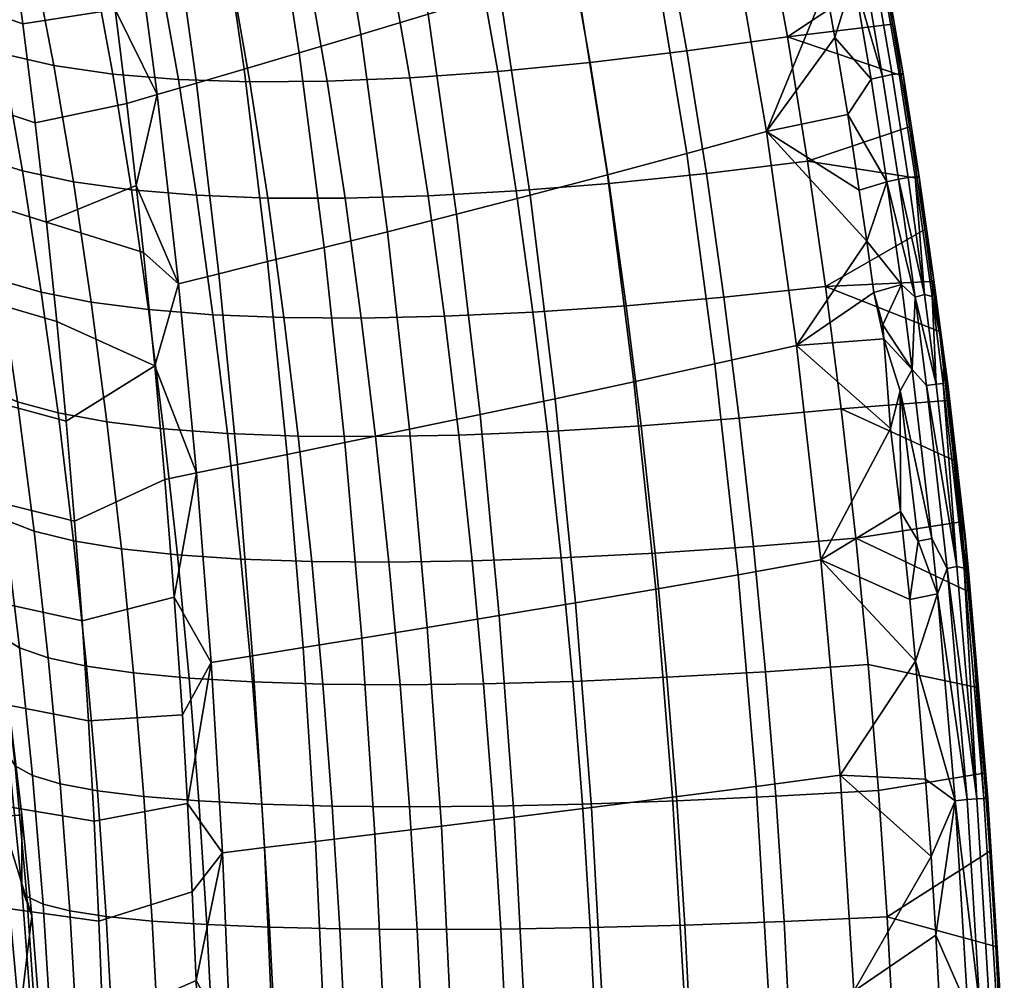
# Model space of a CAD drawing. Header units: millimetres. Extents: x 121 to 706, y -562 to 22.
# Tile 133 of 172: x 644 to 706, y -242 to -182. Entities that reach past the tile are written whole.
import ezdxf

# ---------------------------------------------------------------- set-up
doc = ezdxf.new("R2010")
doc.units = ezdxf.units.MM
doc.header["$MEASUREMENT"] = 0
doc.layers.add('operak', color=7, linetype='Continuous', true_color=0x000000)

msp = doc.modelspace()

# ---------------------------------------------------------------- meshes
at = {"layer": 'operak'}
mesh = msp.add_polyface(dxfattribs=at)
corners = [(658.18, -185.507, 750.897), (659.649, -197.536, 751.037), (663.191, -196.657, 754.786), (661.63, -184.493, 754.628), (656.435, -173.539, 750.733), (659.762, -172.4, 754.443), (667.145, -195.666, 758.029), (665.479, -183.347, 757.863), (663.472, -171.11, 757.67), (657.48, -160.373, 754.177), (661.028, -158.948, 757.4), (671.47, -194.57, 760.733), (669.688, -182.079, 760.57), (667.529, -169.681, 760.381), (664.907, -157.365, 760.121), (676.071, -193.383, 762.839), (674.165, -180.705, 762.692), (671.846, -168.13, 762.521), (669.035, -155.646, 762.288), (680.894, -192.114, 764.325), (678.859, -179.235, 764.206), (676.372, -166.47, 764.067), (673.366, -153.804, 763.877), (685.855, -190.782, 765.16), (683.687, -177.693, 765.081), (681.03, -164.726, 764.988), (690.85, -189.401, 765.401), (688.549, -176.093, 765.369), (685.723, -162.917, 765.331), (691.285, -164.602, 765.472), (690.265, -160.141, 765.468), (692.003, -167.736, 765.474), (688.93, -155.236, 765.458), (693.669, -175.638, 765.479), (692.689, -170.877, 765.476), (694.554, -180.354, 765.482), (667.764, -156.533, 660.672), (673.378, -155.54, 687.679), (675.262, -162.845, 687.547), (669.602, -163.732, 660.484), (662.402, -157.28, 632.689), (664.205, -164.392, 632.441), (657.299, -157.768, 603.966), (659.084, -164.815, 603.655), (687.326, -160.438, 737.786), (689.126, -168.065, 737.753), (682.92, -169.223, 713.315), (681.174, -161.744, 713.393), (676.958, -170.196, 687.421), (671.255, -170.974, 660.308), (665.827, -171.547, 632.211), (660.688, -171.905, 603.367), (654.25, -164.991, 574.361), (655.856, -172.038, 574.013), (690.733, -175.747, 737.72), (684.48, -176.766, 713.242), (678.474, -177.615, 687.305), (672.733, -178.286, 660.146), (667.276, -178.772, 632), (662.123, -179.064, 603.105), (657.291, -179.153, 573.696), (692.155, -183.481, 737.691), (685.86, -184.366, 713.178), (679.813, -185.092, 687.203), (674.036, -185.654, 660.003), (668.551, -186.047, 631.815), (663.381, -186.264, 602.875), (658.547, -186.301, 573.419), (693.414, -191.26, 737.665), (687.084, -192.027, 713.12), (681.001, -192.644, 687.112), (675.192, -193.109, 659.877), (669.682, -193.418, 631.651), (664.496, -193.57, 602.67), (659.66, -193.561, 573.172), (693.219, -157.032, 760.485), (694.032, -160.109, 760.603), (694.831, -163.56, 760.494), (693.717, -167.023, 765.145), (692.193, -160.505, 765.144), (691.285, -164.602, 765.472), (692.003, -167.736, 765.474), (692.689, -170.877, 765.476), (690.265, -160.141, 765.468)]
mesh.append_faces([[corners[k] for k in face] for face in [(0, 1, 2, 3), (4, 0, 3, 5), (3, 2, 6, 7), (5, 3, 7, 8), (9, 5, 8, 10), (7, 6, 11, 12), (8, 7, 12, 13), (10, 8, 13, 14), (12, 11, 15, 16), (13, 12, 16, 17), (14, 13, 17, 18), (16, 15, 19, 20), (17, 16, 20, 21), (18, 17, 21, 22), (20, 19, 23, 24), (21, 20, 24, 25), (24, 23, 26, 27), (25, 24, 27, 28), (29, 30, 28, 28), (27, 31, 28, 28), (32, 28, 30, 30), (31, 29, 28, 28), (33, 34, 27, 27), (31, 27, 34, 34), (35, 27, 26, 26), (36, 37, 38, 39), (40, 36, 39, 41), (42, 40, 41, 43), (44, 45, 46, 47), (38, 47, 46, 48), (39, 38, 48, 49), (41, 39, 49, 50), (43, 41, 50, 51), (52, 43, 51, 53), (45, 54, 55, 46), (48, 46, 55, 56), (49, 48, 56, 57), (50, 49, 57, 58), (51, 50, 58, 59), (53, 51, 59, 60), (54, 61, 62, 55), (55, 62, 63, 56), (57, 56, 63, 64), (58, 57, 64, 65), (59, 58, 65, 66), (60, 59, 66, 67), (61, 68, 69, 62), (62, 69, 70, 63), (64, 63, 70, 71), (65, 64, 71, 72), (66, 65, 72, 73), (67, 66, 73, 74), (44, 75, 76, 76), (77, 45, 44, 76), (78, 79, 80, 80), (78, 81, 82, 82), (80, 79, 83, 83), (78, 80, 81, 81)]])
mesh = msp.add_polyface(dxfattribs=at)
corners = [(637.983, -194.534, 321.039), (637.524, -194.555, 319.845), (635.589, -186.331, 320.542), (636.052, -186.31, 321.718), (636.223, -186.39, 323.319), (637.21, -190.49, 322.984), (651.193, -175.316, 742.151), (652.747, -187.096, 742.243), (655.205, -186.378, 746.749), (653.566, -174.515, 746.617), (649.289, -163.577, 741.97), (651.558, -162.701, 746.397), (658.18, -185.507, 750.897), (656.435, -173.539, 750.733), (654.301, -161.629, 750.485), (659.762, -172.4, 754.443), (657.48, -160.373, 754.177), (646.705, -159.901, 737.219), (647.723, -165.338, 737.286), (648.616, -170.807, 737.364), (650.127, -181.783, 737.434), (650.846, -187.656, 737.455), (649.406, -176.294, 737.412), (651.434, -192.783, 737.472), (652.463, -157.987, 574.739), (657.299, -157.768, 603.966), (659.084, -164.815, 603.655), (654.25, -164.991, 574.361), (647.904, -157.923, 545.246), (649.714, -164.907, 544.798), (643.628, -157.565, 515.723), (645.49, -164.554, 515.201), (655.856, -172.038, 574.013), (651.344, -171.937, 544.386), (647.168, -171.592, 514.721), (641.589, -163.92, 485.807), (643.344, -170.993, 485.257), (638.022, -162.995, 456.853), (639.887, -170.13, 456.229), (634.801, -161.767, 428.574), (636.812, -168.992, 427.874), (657.291, -179.153, 573.696), (652.801, -179.033, 544.011), (648.67, -178.694, 514.287), (644.917, -178.128, 484.759), (641.562, -177.328, 455.664), (638.623, -176.285, 427.239), (634.135, -167.572, 400.428), (636.118, -174.99, 399.72), (658.547, -186.301, 573.419), (654.073, -186.153, 543.683), (649.981, -185.813, 513.905), (646.292, -185.276, 484.32), (643.029, -184.538, 455.165), (640.214, -183.592, 426.677), (637.87, -182.433, 399.092), (659.66, -193.561, 573.172), (655.2, -193.39, 543.392), (651.14, -193.052, 513.567), (647.506, -192.546, 483.932), (644.324, -191.87, 454.725), (641.62, -191.019, 426.181), (639.418, -189.992, 398.537), (636.019, -181.056, 372.645), (637.744, -188.786, 372.029), (634.683, -179.456, 347.575), (636.624, -187.399, 346.894), (637.21, -190.49, 322.984), (636.223, -186.39, 323.319), (638.353, -195.475, 346.289), (635.18, -161.903, 703.289), (636.289, -168.069, 703.186), (641.575, -164.288, 720.309), (640.397, -158.24, 720.328), (642.605, -170.384, 720.298), (637.266, -174.307, 703.059), (643.508, -176.539, 720.256), (638.167, -180.549, 702.928), (644.343, -182.683, 720.202), (639, -186.845, 702.809), (645.119, -188.869, 720.154), (632.888, -184.813, 685.502), (633.694, -191.263, 685.334), (639.758, -193.17, 702.703), (645.831, -195.07, 720.112), (648.621, -170.795, 737.361), (647.725, -165.346, 737.286), (646.704, -159.921, 737.221), (649.025, -173.538, 737.392), (649.436, -176.495, 737.413), (650.123, -181.783, 737.435), (651.434, -192.783, 737.472), (650.846, -187.656, 737.455)]
mesh.append_faces([[corners[k] for k in face] for face in [(0, 1, 2, 3), (3, 4, 5, 5), (6, 7, 8, 9), (10, 6, 9, 11), (9, 8, 12, 13), (11, 9, 13, 14), (14, 13, 15, 16), (17, 18, 10, 10), (10, 18, 19, 19), (7, 20, 21, 21), (6, 22, 20, 20), (7, 21, 23, 23), (6, 19, 22, 22), (19, 6, 10, 10), (20, 7, 6, 6), (24, 25, 26, 27), (28, 24, 27, 29), (30, 28, 29, 31), (29, 27, 32, 33), (31, 29, 33, 34), (35, 31, 34, 36), (37, 35, 36, 38), (39, 37, 38, 40), (33, 32, 41, 42), (34, 33, 42, 43), (36, 34, 43, 44), (38, 36, 44, 45), (40, 38, 45, 46), (47, 40, 46, 48), (42, 41, 49, 50), (43, 42, 50, 51), (44, 43, 51, 52), (45, 44, 52, 53), (46, 45, 53, 54), (48, 46, 54, 55), (50, 49, 56, 57), (51, 50, 57, 58), (52, 51, 58, 59), (53, 52, 59, 60), (54, 53, 60, 61), (55, 54, 61, 62), (63, 55, 62, 64), (65, 63, 64, 66), (67, 68, 66, 69), (70, 71, 72, 73), (74, 72, 71, 71), (74, 71, 75, 76), (76, 75, 77, 78), (78, 77, 79, 80), (79, 81, 82, 83), (80, 79, 83, 84), (85, 86, 72, 74), (86, 87, 73, 72), (88, 85, 74, 74), (74, 76, 89, 88), (76, 78, 90, 89), (91, 92, 80, 84), (92, 90, 78, 80)]])
mesh = msp.add_polyface(dxfattribs=at)
corners = [(695.117, -183.529, 765.484), (690.85, -189.401, 765.401), (695.92, -188.334, 765.487), (694.554, -180.354, 765.482), (696.644, -193.079, 765.489), (693.669, -175.638, 765.479), (688.549, -176.093, 765.369), (689.126, -168.065, 737.753), (694.831, -163.56, 760.494), (695.56, -166.731, 760.497), (690.733, -175.747, 737.72), (696.257, -169.909, 760.499), (697.236, -174.653, 760.502), (698.149, -179.485, 760.504), (692.155, -183.481, 737.691), (698.719, -182.689, 760.506), (699.26, -185.897, 760.508), (699.776, -189.109, 760.51), (693.414, -191.26, 737.665), (700.266, -192.326, 760.512), (700.136, -192.241, 763.31), (700.384, -192.238, 762.447), (699.38, -185.801, 762.456), (699.134, -185.804, 763.319), (699.701, -192.287, 764.069), (698.7, -185.853, 764.077), (698.102, -185.959, 764.693), (699.101, -192.386, 764.689), (697.377, -186.13, 765.142), (698.372, -192.544, 765.14), (698.271, -179.379, 762.465), (698.026, -179.382, 763.329), (697.594, -179.434, 764.084), (697, -179.548, 764.697), (696.277, -179.735, 765.143), (697.044, -172.983, 762.474), (696.802, -172.986, 763.338), (696.373, -173.043, 764.091), (695.781, -173.164, 764.702), (695.061, -173.361, 765.144), (695.689, -166.614, 762.483), (695.448, -166.619, 763.348), (695.022, -166.68, 764.099), (694.434, -166.811, 764.706), (693.717, -167.023, 765.145), (694.148, -160.047, 762.49), (693.916, -160.078, 763.355), (693.493, -160.144, 764.104), (692.907, -160.279, 764.708), (692.193, -160.505, 765.144), (699.776, -189.109, 760.51), (699.26, -185.897, 760.508), (698.719, -182.689, 760.506), (698.149, -179.485, 760.504), (696.257, -169.909, 760.499), (695.56, -166.731, 760.497), (694.831, -163.56, 760.494), (697.236, -174.653, 760.502), (700.266, -192.326, 760.512), (694.032, -160.109, 760.603), (695.117, -183.529, 765.484), (693.669, -175.638, 765.479), (692.689, -170.877, 765.476), (695.92, -188.334, 765.487), (694.554, -180.354, 765.482)]
mesh.append_faces([[corners[k] for k in face] for face in [(0, 1, 2, 2), (3, 1, 0, 0), (4, 2, 1, 1), (5, 6, 3, 3), (7, 8, 9, 9), (10, 7, 11, 12), (13, 14, 10, 12), (7, 9, 11, 11), (14, 13, 15, 15), (14, 15, 16, 16), (16, 17, 18, 14), (19, 18, 17, 17), (20, 21, 22, 23), (24, 20, 23, 25), (24, 25, 26, 27), (27, 26, 28, 29), (23, 22, 30, 31), (25, 23, 31, 32), (25, 32, 33, 26), (34, 28, 26, 26), (31, 30, 35, 36), (32, 31, 36, 37), (32, 37, 38, 33), (39, 34, 33, 33), (36, 35, 40, 41), (37, 36, 41, 42), (37, 42, 43, 38), (44, 39, 38, 38), (41, 40, 45, 46), (42, 41, 46, 47), (43, 42, 47, 48), (49, 44, 43, 43), (22, 50, 51, 51), (30, 52, 53, 53), (22, 51, 52, 52), (40, 54, 55, 55), (40, 55, 56, 56), (35, 57, 54, 54), (30, 53, 57, 57), (21, 58, 50, 50), (22, 21, 50, 50), (30, 22, 52, 52), (35, 30, 57, 57), (45, 40, 56, 56), (35, 54, 40, 40), (56, 59, 45, 45), (28, 34, 60, 60), (34, 39, 61, 61), (39, 44, 62, 62), (29, 28, 63, 63), (34, 61, 64, 64), (60, 63, 28, 28), (34, 26, 33, 33), (39, 33, 38, 38), (44, 38, 43, 43), (49, 43, 48, 48), (34, 64, 60, 60), (39, 62, 61, 61)]])
mesh = msp.add_polyface(dxfattribs=at)
corners = [(655.2, -210.74, 742.385), (656.117, -222.587, 742.439), (658.712, -222.163, 747.034), (657.76, -210.215, 746.956), (654.081, -198.917, 742.321), (656.598, -198.292, 746.862), (652.747, -187.096, 742.243), (655.205, -186.378, 746.749), (661.865, -221.652, 751.25), (660.867, -209.581, 751.154), (659.649, -197.536, 751.037), (658.18, -185.507, 750.897), (665.536, -221.059, 755.029), (664.48, -208.845, 754.919), (663.191, -196.657, 754.786), (669.637, -220.391, 758.283), (668.515, -208.014, 758.169), (667.145, -195.666, 758.029), (670.513, -232.815, 758.372), (675.061, -232.258, 761.069), (674.127, -219.653, 760.982), (672.931, -207.097, 760.87), (671.47, -194.57, 760.733), (679.9, -231.655, 763.143), (678.905, -218.854, 763.064), (677.629, -206.103, 762.963), (676.071, -193.383, 762.839), (684.974, -231.012, 764.571), (683.914, -218.001, 764.507), (682.554, -205.042, 764.425), (680.894, -192.114, 764.325), (689.066, -217.106, 765.281), (687.621, -203.927, 765.226), (685.855, -190.782, 765.16), (654.648, -231.397, 737.564), (654.32, -225.865, 737.554), (653.814, -218.5, 737.54), (653.232, -211.152, 737.523), (652.595, -204.051, 737.505), (651.886, -196.96, 737.485), (651.434, -192.783, 737.472), (687.084, -192.027, 713.12), (688.177, -199.76, 713.068), (682.067, -200.296, 687.029), (681.001, -192.644, 687.112), (676.234, -200.692, 659.761), (675.192, -193.109, 659.877), (669.682, -193.418, 631.651), (670.705, -200.947, 631.5), (664.496, -193.57, 602.67), (665.509, -201.061, 602.484), (659.66, -193.561, 573.172), (660.674, -201.031, 572.947), (655.2, -193.39, 543.392), (656.228, -200.856, 543.127), (651.14, -193.052, 513.567), (652.198, -200.535, 513.259), (689.134, -207.329, 713.021), (683.002, -207.806, 686.955), (677.15, -208.156, 659.659), (671.608, -208.378, 631.368), (666.405, -208.472, 602.32), (661.572, -208.437, 572.75), (657.139, -208.272, 542.895), (653.137, -207.977, 512.991), (690.028, -215.335, 712.978), (683.876, -215.748, 686.887), (678.006, -216.049, 659.565), (672.449, -216.237, 631.247), (667.239, -216.313, 602.17), (662.408, -216.275, 572.57), (657.987, -216.124, 542.683), (654.01, -215.859, 512.745), (684.613, -223.513, 686.83), (678.727, -223.765, 659.486), (673.158, -223.919, 631.146), (667.94, -223.977, 602.046), (663.11, -223.937, 572.421), (658.699, -223.8, 542.508), (654.742, -223.567, 512.543), (650.508, -215.48, 482.993), (651.275, -223.237, 482.761)]
mesh.append_faces([[corners[k] for k in face] for face in [(0, 1, 2, 3), (4, 0, 3, 5), (6, 4, 5, 7), (3, 2, 8, 9), (5, 3, 9, 10), (7, 5, 10, 11), (9, 8, 12, 13), (10, 9, 13, 14), (13, 12, 15, 16), (14, 13, 16, 17), (15, 18, 19, 20), (16, 15, 20, 21), (17, 16, 21, 22), (20, 19, 23, 24), (21, 20, 24, 25), (22, 21, 25, 26), (24, 23, 27, 28), (25, 24, 28, 29), (26, 25, 29, 30), (29, 28, 31, 32), (30, 29, 32, 33), (34, 1, 35, 35), (36, 35, 1, 1), (37, 0, 38, 38), (4, 39, 38, 38), (39, 4, 40, 40), (37, 36, 0, 0), (36, 1, 0, 0), (38, 0, 4, 4), (40, 4, 6, 6), (41, 42, 43, 44), (44, 43, 45, 46), (47, 46, 45, 48), (49, 47, 48, 50), (51, 49, 50, 52), (53, 51, 52, 54), (55, 53, 54, 56), (42, 57, 58, 43), (43, 58, 59, 45), (48, 45, 59, 60), (50, 48, 60, 61), (52, 50, 61, 62), (54, 52, 62, 63), (56, 54, 63, 64), (57, 65, 66, 58), (58, 66, 67, 59), (59, 67, 68, 60), (61, 60, 68, 69), (62, 61, 69, 70), (63, 62, 70, 71), (64, 63, 71, 72), (66, 73, 74, 67), (67, 74, 75, 68), (69, 68, 75, 76), (70, 69, 76, 77), (71, 70, 77, 78), (72, 71, 78, 79), (80, 72, 79, 81)]])
mesh = msp.add_polyface(dxfattribs=at)
corners = [(685.855, -190.782, 765.16), (687.621, -203.927, 765.226), (692.719, -202.773, 765.428), (690.85, -189.401, 765.401), (697.106, -196.267, 765.49), (697.547, -199.458, 765.492), (698.186, -202.365, 765.496), (697.547, -199.458, 765.492), (696.644, -193.079, 765.489), (696.644, -193.079, 765.489), (693.414, -191.26, 737.665), (694.535, -199.085, 737.642), (688.177, -199.76, 713.068), (687.084, -192.027, 713.12), (700.733, -195.533, 760.513), (700.266, -192.326, 760.512), (701.181, -198.769, 760.515), (701.181, -198.769, 760.515), (701.668, -201.902, 760.759), (701.192, -199.726, 763.298), (701.882, -205.149, 763.289), (701.924, -203.371, 762.414), (700.731, -199.584, 764.058), (701.442, -205.187, 764.052), (699.278, -198.968, 765.138), (699.94, -204.283, 765.155), (700.142, -199.762, 764.68), (699.278, -198.968, 765.138), (701.297, -198.688, 762.437), (700.384, -192.238, 762.447), (700.136, -192.241, 763.31), (699.701, -192.287, 764.069), (699.101, -192.386, 764.689), (698.372, -192.544, 765.14), (700.136, -192.241, 763.31), (699.701, -192.287, 764.069), (699.101, -192.386, 764.689), (698.372, -192.544, 765.14), (701.541, -200.902, 760.819), (701.181, -198.769, 760.515), (701.181, -198.769, 760.515), (700.733, -195.533, 760.513), (700.266, -192.326, 760.512), (701.668, -201.902, 760.759), (701.297, -198.688, 762.437), (698.111, -201.495, 765.49), (697.106, -196.267, 765.49), (696.644, -193.079, 765.489), (697.547, -199.458, 765.492), (697.547, -199.458, 765.492), (698.186, -202.365, 765.496), (695.92, -188.334, 765.487), (700.837, -205.268, 764.678), (700.384, -192.238, 762.447), (696.644, -193.079, 765.489)]
mesh.append_faces([[corners[k] for k in face] for face in [(0, 1, 2, 3), (2, 4, 3, 3), (2, 5, 4, 4), (2, 6, 7, 7), (3, 8, 9, 9), (3, 4, 8, 8), (2, 7, 5, 5), (10, 11, 12, 13), (14, 11, 10, 15), (14, 16, 11, 11), (17, 11, 16, 16), (18, 11, 17, 17), (19, 20, 21, 21), (22, 23, 19, 19), (24, 25, 26, 26), (27, 24, 26, 26), (19, 28, 29, 30), (31, 22, 30, 30), (32, 26, 22, 22), (33, 27, 26, 26), (34, 30, 29, 29), (35, 31, 30, 30), (36, 32, 31, 31), (37, 33, 32, 32), (38, 39, 40, 40), (41, 42, 29, 29), (28, 40, 41, 41), (38, 43, 39, 39), (38, 28, 44, 44), (40, 28, 38, 38), (44, 21, 38, 38), (41, 29, 28, 28), (45, 25, 24, 24), (45, 24, 27, 27), (27, 33, 46, 46), (33, 37, 47, 47), (48, 45, 27, 27), (45, 49, 50, 50), (45, 48, 49, 49), (37, 51, 47, 47), (46, 48, 27, 27), (23, 20, 19, 19), (26, 23, 22, 22), (25, 52, 26, 26), (19, 21, 44, 44), (19, 44, 28, 28), (22, 19, 30, 30), (32, 22, 31, 31), (33, 26, 32, 32), (34, 29, 53, 53), (35, 30, 34, 34), (36, 31, 35, 35), (37, 32, 36, 36), (42, 53, 29, 29), (38, 21, 43, 43), (45, 50, 25, 25), (33, 54, 46, 46), (33, 47, 54, 54)]])
mesh = msp.add_polyface(dxfattribs=at)
corners = [(642.554, -219.477, 319.442), (642.68, -219.525, 321.133), (643.535, -225.811, 320.845), (642.992, -232.228, 316.808), (642.102, -219.49, 318.204), (641.349, -219.559, 317.381), (640.32, -219.68, 316.93), (641.23, -211.122, 319.904), (640.775, -211.138, 318.679), (639.249, -202.824, 319.226), (639.706, -202.806, 320.436), (640.026, -211.218, 317.863), (638.505, -202.916, 318.418), (642.554, -219.477, 319.442), (642.048, -215.347, 321.346), (642.68, -219.525, 321.133), (640.633, -207.019, 321.824), (641.365, -211.179, 321.577), (642.102, -219.49, 318.204), (639.022, -198.731, 322.369), (639.852, -202.87, 322.088), (641.349, -219.559, 317.381), (640.32, -219.68, 316.93), (639.007, -211.357, 317.416), (647.506, -192.546, 483.932), (651.14, -193.052, 513.567), (652.198, -200.535, 513.259), (648.614, -200.067, 483.581), (644.324, -191.87, 454.725), (645.503, -199.451, 454.327), (641.62, -191.019, 426.181), (642.894, -198.685, 425.735), (639.418, -189.992, 398.537), (640.813, -197.768, 398.04), (653.137, -207.977, 512.991), (649.596, -207.55, 483.274), (646.546, -206.991, 453.98), (644.017, -206.3, 425.347), (642.04, -205.475, 397.609), (639.29, -196.698, 371.48), (640.644, -204.516, 371.003), (638.353, -195.475, 346.289), (639.861, -203.422, 345.766), (654.01, -215.859, 512.745), (650.508, -215.48, 482.993), (647.515, -214.987, 453.663), (645.062, -214.378, 424.99), (643.181, -213.654, 397.211), (641.906, -212.815, 370.562), (641.268, -211.86, 345.279), (651.275, -223.237, 482.761), (648.329, -222.81, 453.399), (645.941, -222.286, 424.693), (644.143, -221.666, 396.879), (642.971, -220.949, 370.193), (642.457, -220.136, 344.87), (649.01, -230.601, 453.183), (646.677, -230.163, 424.449), (644.949, -229.647, 396.605), (643.864, -229.053, 369.886), (643.456, -228.382, 344.529), (639.022, -198.731, 322.369), (639.852, -202.87, 322.088), (642.048, -215.347, 321.346), (641.365, -211.179, 321.577), (643.535, -225.811, 320.845), (642.68, -219.525, 321.133), (640.633, -207.019, 321.824), (645.831, -195.07, 720.112), (639.758, -193.17, 702.703), (640.439, -199.516, 702.612), (646.477, -201.283, 720.076), (641.05, -205.88, 702.533), (647.062, -207.503, 720.045), (641.592, -212.281, 702.466), (647.586, -213.756, 720.019), (642.062, -218.673, 702.41), (648.047, -219.991, 719.998), (642.471, -225.075, 702.363), (648.451, -226.236, 719.981), (652.595, -204.051, 737.505), (651.886, -196.96, 737.485), (653.232, -211.152, 737.523), (653.814, -218.5, 737.54), (651.434, -192.783, 737.472), (654.32, -225.865, 737.554)]
mesh.append_faces([[corners[k] for k in face] for face in [(0, 1, 2, 2), (0, 2, 3, 4), (3, 5, 4, 4), (5, 3, 6, 6), (7, 8, 9, 10), (8, 11, 12, 9), (13, 14, 15, 15), (7, 16, 17, 17), (7, 17, 14, 14), (13, 18, 8, 7), (7, 14, 13, 13), (19, 20, 10, 10), (16, 7, 10, 10), (16, 10, 20, 20), (11, 8, 18, 21), (11, 21, 22, 23), (24, 25, 26, 27), (28, 24, 27, 29), (30, 28, 29, 31), (32, 30, 31, 33), (27, 26, 34, 35), (29, 27, 35, 36), (31, 29, 36, 37), (33, 31, 37, 38), (39, 33, 38, 40), (41, 39, 40, 42), (35, 34, 43, 44), (36, 35, 44, 45), (37, 36, 45, 46), (38, 37, 46, 47), (40, 38, 47, 48), (42, 40, 48, 49), (45, 44, 50, 51), (46, 45, 51, 52), (47, 46, 52, 53), (48, 47, 53, 54), (49, 48, 54, 55), (52, 51, 56, 57), (53, 52, 57, 58), (54, 53, 58, 59), (55, 54, 59, 60), (61, 42, 62, 62), (63, 64, 49, 55), (65, 66, 55, 60), (67, 62, 42, 49), (64, 67, 49, 49), (66, 63, 55, 55), (68, 69, 70, 71), (71, 70, 72, 73), (73, 72, 74, 75), (75, 74, 76, 77), (77, 76, 78, 79), (71, 80, 81, 68), (82, 80, 73, 75), (73, 80, 71, 71), (83, 82, 75, 77), (68, 81, 84, 84), (77, 79, 85, 83)]])
mesh = msp.add_polyface(dxfattribs=at)
corners = [(683.914, -218.001, 764.507), (684.974, -231.012, 764.571), (690.193, -230.338, 765.323), (689.066, -217.106, 765.281), (695.443, -229.638, 765.466), (694.249, -216.178, 765.449), (687.621, -203.927, 765.226), (692.719, -202.773, 765.428), (698.604, -207.974, 765.495), (699.229, -213.154, 765.497), (698.186, -202.365, 765.496), (700.169, -222.513, 765.501), (699.794, -218.644, 765.499), (700.783, -229.88, 765.503), (694.535, -199.085, 737.642), (695.514, -206.726, 737.621), (689.134, -207.329, 713.021), (688.177, -199.76, 713.068), (696.43, -214.81, 737.601), (690.028, -215.335, 712.978), (697.204, -222.718, 737.585), (690.784, -223.164, 712.942), (684.613, -223.513, 686.83), (683.876, -215.748, 686.887), (701.668, -201.902, 760.759), (702.134, -206.214, 760.496), (702.582, -209.961, 760.519), (703.458, -218.157, 760.522), (703.01, -213.793, 760.521), (703.458, -218.157, 760.522), (704.018, -224.146, 760.519), (703.196, -216.696, 763.266), (704.437, -231.078, 763.244), (703.464, -216.854, 762.405), (702.742, -216.581, 764.03), (703.992, -231.1, 764.016), (701.18, -214.848, 765.133), (701.53, -218.291, 765.131), (702.14, -216.712, 764.665), (701.882, -205.149, 763.289), (701.924, -203.371, 762.414), (701.442, -205.187, 764.052), (700.837, -205.268, 764.678), (699.94, -204.283, 765.155), (700.142, -199.762, 764.68), (704.018, -224.146, 760.519), (703.458, -218.157, 760.522), (703.265, -214.663, 761.464), (703.458, -218.157, 760.522), (703.01, -213.793, 760.521), (702.582, -209.961, 760.519), (702.175, -205.178, 761.414), (704.69, -231.078, 762.384), (701.668, -201.902, 760.759), (702.134, -206.214, 760.496), (702.639, -231.227, 765.125), (700.169, -222.513, 765.501), (700.328, -215.013, 765.417), (699.2, -205.607, 765.427), (699.794, -218.644, 765.499), (699.229, -213.154, 765.497), (698.186, -202.365, 765.496), (698.604, -207.974, 765.495), (703.379, -231.148, 764.655)]
mesh.append_faces([[corners[k] for k in face] for face in [(0, 1, 2, 3), (3, 2, 4, 5), (6, 3, 5, 7), (5, 8, 7, 7), (9, 8, 5, 5), (10, 7, 8, 8), (11, 12, 5, 5), (4, 11, 5, 5), (12, 9, 5, 5), (4, 13, 11, 11), (14, 15, 16, 17), (15, 18, 19, 16), (18, 20, 21, 19), (19, 21, 22, 23), (15, 14, 24, 25), (26, 15, 25, 25), (27, 18, 28, 28), (20, 18, 29, 30), (29, 18, 27, 27), (18, 15, 26, 28), (31, 32, 33, 33), (34, 35, 31, 31), (36, 37, 38, 38), (39, 31, 40, 40), (41, 34, 39, 39), (42, 38, 34, 34), (38, 42, 43, 36), (44, 42, 41, 41), (33, 45, 46, 46), (47, 48, 49, 49), (50, 47, 49, 49), (33, 47, 51, 51), (46, 47, 33, 33), (52, 45, 33, 33), (51, 47, 50, 50), (46, 48, 47, 47), (53, 40, 51, 51), (53, 51, 54, 54), (54, 51, 50, 50), (55, 37, 56, 56), (57, 37, 36, 36), (57, 36, 58, 58), (59, 37, 57, 57), (57, 60, 59, 59), (59, 56, 37, 37), (57, 58, 60, 60), (61, 58, 43, 43), (58, 61, 62, 62), (58, 62, 60, 60), (32, 52, 33, 33), (35, 32, 31, 31), (38, 35, 34, 34), (37, 63, 38, 38), (31, 33, 40, 40), (34, 31, 39, 39), (42, 34, 41, 41), (33, 51, 40, 40), (36, 43, 58, 58)]])
mesh = msp.add_polyface(dxfattribs=at)
corners = [(666.36, -233.319, 755.113), (666.947, -245.577, 755.174), (671.137, -245.241, 758.436), (670.513, -232.815, 758.372), (665.536, -221.059, 755.029), (669.637, -220.391, 758.283), (675.727, -244.87, 761.131), (675.061, -232.258, 761.069), (680.611, -244.469, 763.199), (679.9, -231.655, 763.143), (685.731, -244.04, 764.616), (684.974, -231.012, 764.571), (686.186, -257.078, 764.644), (691.45, -256.856, 765.368), (690.998, -243.591, 765.354), (690.193, -230.338, 765.323), (696.812, -256.619, 765.486), (696.295, -243.125, 765.478), (695.443, -229.638, 765.466), (701.128, -234.709, 765.504), (701.946, -250.905, 765.507), (701.764, -245.798, 765.506), (701.437, -239.626, 765.505), (700.783, -229.88, 765.503), (697.204, -222.718, 737.585), (697.854, -230.578, 737.571), (691.418, -230.948, 712.911), (690.784, -223.164, 712.942), (685.231, -231.234, 686.782), (684.613, -223.513, 686.83), (679.33, -231.438, 659.421), (678.727, -223.765, 659.486), (673.75, -231.561, 631.063), (673.158, -223.919, 631.146), (667.94, -223.977, 602.046), (668.527, -231.602, 601.943), (698.387, -238.478, 737.559), (691.938, -238.772, 712.885), (685.738, -238.997, 686.743), (679.825, -239.156, 659.368), (674.236, -239.248, 630.995), (669.007, -239.275, 601.861), (698.802, -246.385, 737.549), (692.343, -246.604, 712.866), (686.132, -246.77, 686.713), (680.21, -246.885, 659.327), (674.613, -246.95, 630.944), (669.38, -246.965, 601.797), (664.548, -246.932, 572.125), (664.176, -239.237, 572.2), (704.018, -224.146, 760.519), (704.459, -229.496, 760.526), (704.809, -234.369, 760.527), (705.186, -240.338, 760.539), (705.451, -245.574, 760.529), (705.659, -250.71, 760.507), (699.099, -254.298, 737.543), (705.237, -244.084, 763.22), (705.711, -256.615, 763.196), (705.49, -244.083, 762.362), (705.262, -256.621, 763.976), (704.79, -244.099, 763.996), (704.174, -244.131, 764.642), (704.643, -256.628, 764.628), (704.69, -231.078, 762.384), (704.437, -231.078, 763.244), (703.992, -231.1, 764.016), (703.379, -231.148, 764.655), (702.639, -231.227, 765.125), (703.431, -244.184, 765.118), (702.14, -216.712, 764.665), (701.53, -218.291, 765.131), (705.659, -250.71, 760.507), (705.451, -245.574, 760.529), (705.186, -240.338, 760.539), (704.809, -234.369, 760.527), (704.459, -229.496, 760.526), (704.018, -224.146, 760.519), (701.437, -239.626, 765.505), (700.783, -229.88, 765.503), (701.128, -234.709, 765.504), (700.169, -222.513, 765.501), (701.764, -245.798, 765.506), (701.946, -250.905, 765.507)]
mesh.append_faces([[corners[k] for k in face] for face in [(0, 1, 2, 3), (4, 0, 3, 5), (3, 2, 6, 7), (7, 6, 8, 9), (9, 8, 10, 11), (10, 12, 13, 14), (11, 10, 14, 15), (14, 13, 16, 17), (15, 14, 17, 18), (19, 18, 17, 17), (17, 16, 20, 20), (17, 21, 22, 22), (22, 19, 17, 17), (20, 21, 17, 17), (19, 23, 18, 18), (24, 25, 26, 27), (27, 26, 28, 29), (29, 28, 30, 31), (31, 30, 32, 33), (34, 33, 32, 35), (25, 36, 37, 26), (26, 37, 38, 28), (28, 38, 39, 30), (30, 39, 40, 32), (32, 40, 41, 35), (36, 42, 43, 37), (37, 43, 44, 38), (38, 44, 45, 39), (39, 45, 46, 40), (40, 46, 47, 41), (41, 47, 48, 49), (25, 24, 50, 51), (52, 36, 25, 51), (53, 36, 52, 52), (42, 36, 53, 54), (55, 56, 42, 54), (57, 58, 59, 59), (60, 58, 57, 61), (60, 61, 62, 63), (57, 59, 64, 65), (61, 57, 65, 66), (61, 66, 67, 62), (68, 69, 62, 62), (70, 67, 66, 66), (71, 68, 67, 67), (59, 72, 73, 73), (64, 74, 75, 75), (59, 73, 74, 74), (64, 76, 77, 77), (64, 75, 76, 76), (64, 59, 74, 74), (69, 68, 78, 78), (68, 79, 80, 80), (81, 79, 68, 68), (78, 82, 69, 69), (68, 62, 67, 67), (69, 82, 83, 83), (68, 80, 78, 78)]])
mesh = msp.add_polyface(dxfattribs=at)
corners = [(644.134, -244.843, 316.373), (640.205, -245.239, 316.164), (639.138, -232.791, 316.521), (642.992, -232.228, 316.808), (645.42, -244.755, 320.212), (645.821, -251.092, 320.078), (644.906, -238.428, 320.385), (644.277, -232.112, 320.596), (643.535, -225.811, 320.845), (656.832, -234.475, 742.48), (657.341, -246.347, 742.51), (659.983, -246.133, 747.137), (659.454, -234.154, 747.094), (656.117, -222.587, 742.439), (658.712, -222.163, 747.034), (663.199, -245.875, 751.378), (662.644, -233.767, 751.325), (661.865, -221.652, 751.25), (666.947, -245.577, 755.174), (666.36, -233.319, 755.113), (665.536, -221.059, 755.029), (654.933, -236.925, 737.572), (654.648, -231.397, 737.564), (655.174, -242.453, 737.579), (655.524, -253.518, 737.589), (655.37, -247.982, 737.584), (663.11, -223.937, 572.421), (667.94, -223.977, 602.046), (668.527, -231.602, 601.943), (663.696, -231.562, 572.298), (658.699, -223.8, 542.508), (659.294, -231.441, 542.364), (654.742, -223.567, 512.543), (655.355, -231.24, 512.376), (651.275, -223.237, 482.761), (651.915, -230.96, 482.57), (648.329, -222.81, 453.399), (649.01, -230.601, 453.183), (669.007, -239.275, 601.861), (664.176, -239.237, 572.2), (659.779, -239.135, 542.248), (655.854, -238.97, 512.242), (652.438, -238.742, 482.417), (649.566, -238.452, 453.008), (646.677, -230.163, 424.449), (647.278, -238.101, 424.251), (644.949, -229.647, 396.605), (645.609, -237.69, 396.382), (643.864, -229.053, 369.886), (644.596, -237.219, 369.636), (643.456, -228.382, 344.529), (644.277, -236.689, 344.25), (664.548, -246.932, 572.125), (660.156, -246.851, 542.16), (656.242, -246.723, 512.14), (652.844, -246.55, 482.3), (649.999, -246.331, 452.874), (647.745, -246.068, 424.099), (646.122, -245.761, 396.211), (645.166, -245.412, 369.444), (644.915, -245.021, 344.034), (645.577, -253.631, 369.308), (645.374, -253.375, 343.88), (645.42, -244.755, 320.212), (644.906, -238.428, 320.385), (645.821, -251.092, 320.078), (644.277, -232.112, 320.596), (643.535, -225.811, 320.845), (642.471, -225.075, 702.363), (636.504, -223.91, 684.787), (636.865, -230.508, 684.72), (642.827, -231.512, 702.322), (648.451, -226.236, 719.981), (648.803, -232.512, 719.966), (637.17, -237.083, 684.661), (643.127, -237.921, 702.285), (649.099, -238.757, 719.952), (637.42, -243.68, 684.611), (643.374, -244.352, 702.255), (649.342, -245.021, 719.941), (637.615, -250.296, 684.571), (643.566, -250.801, 702.229), (649.531, -251.305, 719.931), (654.648, -231.397, 737.564), (654.32, -225.865, 737.554), (655.174, -242.453, 737.579), (654.933, -236.925, 737.572), (655.37, -247.982, 737.584), (640.32, -219.68, 316.93)]
mesh.append_faces([[corners[k] for k in face] for face in [(0, 1, 2, 3), (0, 4, 5, 5), (3, 6, 0, 0), (3, 7, 6, 6), (3, 8, 7, 7), (9, 10, 11, 12), (13, 9, 12, 14), (12, 11, 15, 16), (14, 12, 16, 17), (16, 15, 18, 19), (17, 16, 19, 20), (21, 9, 22, 22), (21, 23, 9, 9), (23, 10, 9, 9), (24, 10, 25, 25), (9, 13, 22, 22), (10, 23, 25, 25), (26, 27, 28, 29), (30, 26, 29, 31), (32, 30, 31, 33), (34, 32, 33, 35), (36, 34, 35, 37), (29, 28, 38, 39), (31, 29, 39, 40), (33, 31, 40, 41), (35, 33, 41, 42), (37, 35, 42, 43), (44, 37, 43, 45), (46, 44, 45, 47), (48, 46, 47, 49), (50, 48, 49, 51), (40, 39, 52, 53), (41, 40, 53, 54), (42, 41, 54, 55), (43, 42, 55, 56), (45, 43, 56, 57), (47, 45, 57, 58), (49, 47, 58, 59), (51, 49, 59, 60), (60, 59, 61, 62), (60, 63, 64, 51), (65, 63, 60, 62), (66, 67, 50, 51), (64, 66, 51, 51), (68, 69, 70, 71), (72, 68, 71, 73), (71, 70, 74, 75), (73, 71, 75, 76), (75, 74, 77, 78), (76, 75, 78, 79), (78, 77, 80, 81), (79, 78, 81, 82), (83, 84, 72, 73), (85, 86, 76, 79), (86, 83, 73, 76), (87, 85, 79, 79), (6, 4, 0, 0), (2, 88, 3, 3)]])

doc.saveas('drawing.dxf')
